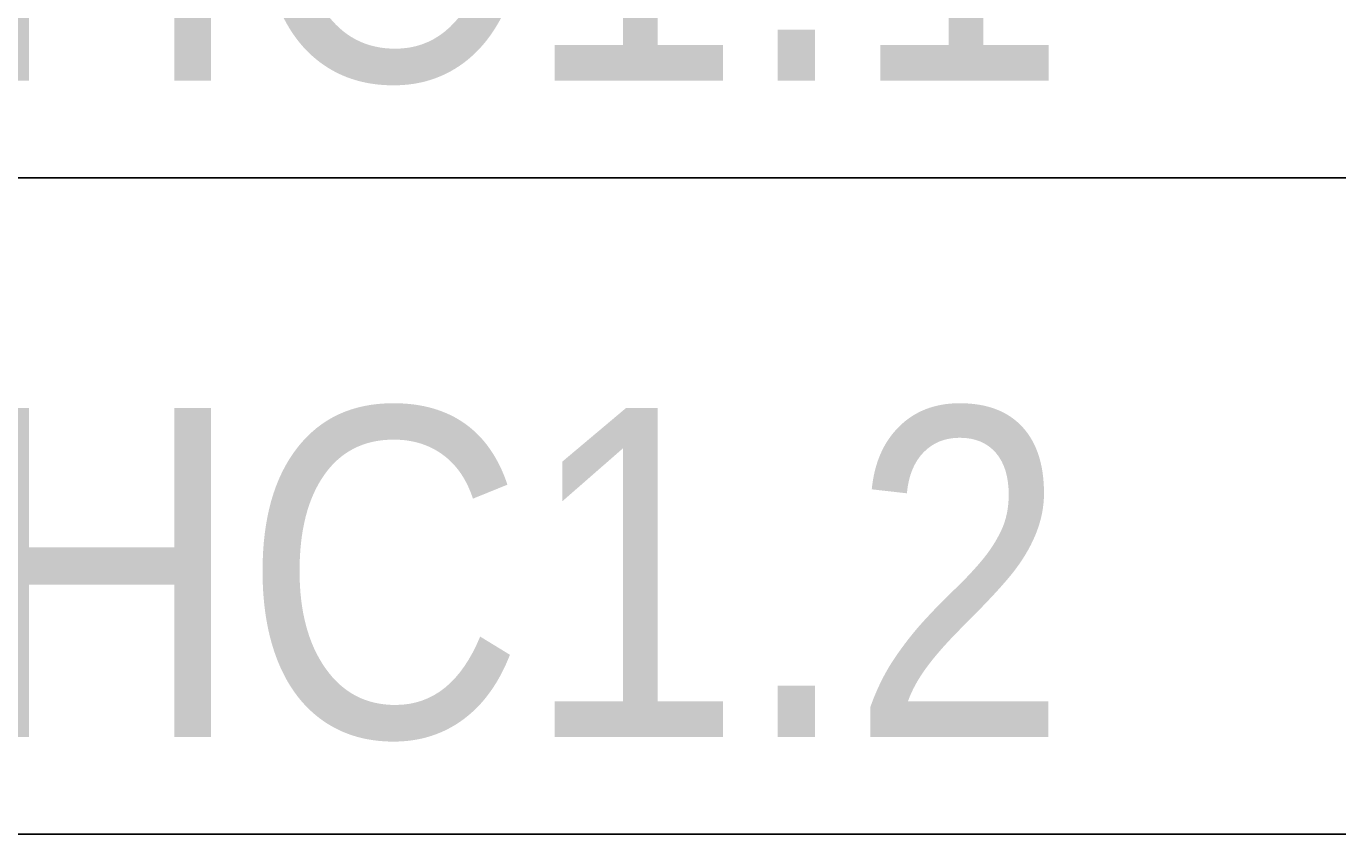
# Model space of a CAD drawing. Header units: millimetres. Extents: x 2069 to 83669, y 801 to 118701.
# Tile 51 of 145: x 34139 to 35136, y 41354 to 41974. Entities that reach past the tile are written whole.
import ezdxf
from ezdxf.enums import TextEntityAlignment as Align

# ---------------------------------------------------------------- set-up
doc = ezdxf.new("R2018")
doc.units = ezdxf.units.MM
doc.set_wipeout_variables(frame=1)
doc.linetypes.add('ADSK_Линия сетки', pattern=[25, 20, -2.5, 0, -2.5])
for name, color, linetype, lineweight in [('КИП_выноска', 6, 'Continuous', 25), ('Оси', 7, 'Continuous', 9), ('Парковка', 7, 'Continuous', 18), ('Стены разрез', 7, 'Continuous', 40)]:
    doc.layers.add(name, color=color, linetype=linetype, lineweight=lineweight)
doc.styles.add('Arial', font='arial.ttf', dxfattribs={"width": 0.85, "height": 350})
doc.styles.add('GOST 2.304', font='simplex.shx', dxfattribs={"width": 0.65, "oblique": 15})
doc.styles.get("Standard").update_dxf_attribs({"font": 'arial.ttf'})

# ---------------------------------------------------------------- blocks, each defined once
blk = doc.blocks.new('199_Парковочные места 3 класса и МГН - Средний класс-V35-Оборудование_B2_-11_400__На лист секция 6_-11_400')
at = {"layer": 'Парковка', "color": 253, "true_color": 0xaaaaaa}
blk.add_line((0, 5275.12), (0, 3400), dxfattribs=at)
blk = doc.blocks.new('199_Парковочные места 3 класса и МГН - Средний класс-V32-Оборудование_B2_-11_400__На лист секция 6_-11_400')
at = {"layer": 'Парковка', "color": 253, "true_color": 0xaaaaaa}
blk.add_line((2500, 3400), (2500, 5300), dxfattribs=at)
blk = doc.blocks.new('135_SLK_GD_AR_rvt-1-Оборудование_B2_-11_400__На лист секция 6_-11_400')
at = {"layer": 'Стены разрез', "color": 253, "true_color": 0xaaaaaa}
for p, q in [((-13024109.66, -9249498.31), (-13024111.66, -9249498.31)), ((-13024111.66, -9249498.31), (-13024111.66, -9250300.31)), ((-13023707.66, -9249498.31), (-13024109.66, -9249498.31)), ((-13023707.66, -9249500.31), (-13023707.66, -9249498.31))]:
    blk.add_line(p, q, dxfattribs=at)
at = {"layer": 'Парковка', "color": 253, "lineweight": 18, "true_color": 0xaaaaaa}
for name, p in [('199_Парковочные места 3 класса и МГН - Средний класс-V32-Оборудование_B2_-11_400__На лист секция 6_-11_400', (-13026609.66, -9252900.31)), ('199_Парковочные места 3 класса и МГН - Средний класс-V35-Оборудование_B2_-11_400__На лист секция 6_-11_400', (-13023709.66, -9252900.31))]:
    blk.add_blockref(name, p, dxfattribs=at)
blk = doc.blocks.new('A$C946fac60')
at = {"layer": 'Оси', "color": 253, "linetype": 'ADSK_Линия сетки', "true_color": 0xaaaaaa}
blk.add_line((31402.73, 800), (31402.73, 90869.78), dxfattribs=at)
at = {"lineweight": 5}
blk.add_blockref('135_SLK_GD_AR_rvt-1-Оборудование_B2_-11_400__На лист секция 6_-11_400', (13055312.4, 9268031.88), dxfattribs=at)
blk = doc.blocks.new('*U216')
at = {"color": 0, "linetype": 'Continuous', "lineweight": 30, "ltscale": 75, "width": 0.85, "flags": 104}
blk.add_attdef('ПРИМЕЧАНИЕ_1', text='', height=2.5, dxfattribs=at).set_placement((8, 3.6106), align=Align.BOTTOM_CENTER)
at = {"color": 0, "lineweight": 30, "style": 'GOST 2.304', "width": 0.85}
for tag, p in [('ИМЯ_КАБЕЛЯ_2', (8, -7.5)), ('ИМЯ_КАБЕЛЯ_3', (8, -12.5)), ('ИМЯ_КАБЕЛЯ_4', (8, -17.5)), ('ИМЯ_КАБЕЛЯ_5', (8, -22.5)), ('ИМЯ_КАБЕЛЯ_6', (8, -27.5)), ('ИМЯ_КАБЕЛЯ_7', (8, -32.5)), ('ИМЯ_КАБЕЛЯ_8', (8, -37.5)), ('ИМЯ_КАБЕЛЯ_9', (8, -42.5))]:
    blk.add_attdef(tag, text='', height=2.5, dxfattribs=at).set_placement(p, align=Align.BOTTOM_CENTER)
at = {"color": 0, "lineweight": 30, "width": 0.85, "flags": 104}
blk.add_attdef('ПРИМЕЧАНИЕ_2', text='', height=2.5, dxfattribs=at).set_placement((8, -7.5301), align=Align.BOTTOM_CENTER)
at = {"linetype": 'Continuous'}
blk.add_wipeout([(0, 2.5), (16, 2.5), (16, -2.5), (0, -2.5)], dxfattribs=at)
at = {"color": 0, "linetype": 'Continuous'}
blk.add_lwpolyline([(0, -2.5), (16, -2.5), (16, 2.5), (0, 2.5)], close=True, dxfattribs=at)
at = {"color": 0, "lineweight": 30, "style": 'GOST 2.304', "width": 0.85}
blk.add_attdef('ИМЯ_КАБЕЛЯ_1', text='', height=2.5, dxfattribs=at).set_placement((8, -2.5), align=Align.BOTTOM_CENTER)

msp = doc.modelspace()

# ---------------------------------------------------------------- block references
msp.add_blockref('A$C946fac60', (2954.29, 22822.32))

# ---------------------------------------------------------------- next in the draw order: block references
at = {"layer": 'КИП_выноска'}
ref = msp.add_blockref('*U216', (33569.88, 42107.58), dxfattribs=dict(at, xscale=100, yscale=100, zscale=100))
ref.add_attrib('ИМЯ_КАБЕЛЯ_1', 'LSНС1.1 ', dxfattribs={"layer": '0', "color": 0, "lineweight": 30, "height": 250, "style": 'Arial', "width": 0.85}).set_placement((34369.88, 41857.58), align=Align.BOTTOM_CENTER)
lines = msp.add_mtext('\\W0.8500;', dxfattribs={"layer": '0', "color": 0, "lineweight": 30, "insert": (34369.88, 41354.58), "char_height": 2.5, "attachment_point": 1})
ref.add_attrib('ПРИМЕЧАНИЕ_2', '', (34369.88, 41354.58), dxfattribs={"flags": 104}).embed_mtext(lines)

# ---------------------------------------------------------------- next in the draw order: block references
ref = msp.add_blockref('*U216', (33569.88, 41608.61), dxfattribs=dict(at, xscale=100, yscale=100, zscale=100))
lines = msp.add_mtext('\\W0.8500;', dxfattribs={"layer": '0', "color": 0, "linetype": 'Continuous', "lineweight": 30, "ltscale": 75, "insert": (34369.88, 41969.66), "char_height": 2.5, "attachment_point": 1})
ref.add_attrib('ПРИМЕЧАНИЕ_1', '', (34369.88, 41969.66), dxfattribs={"flags": 104}).embed_mtext(lines)
ref.add_attrib('ИМЯ_КАБЕЛЯ_1', 'LSНС1.2 ', dxfattribs={"layer": '0', "color": 0, "lineweight": 30, "height": 250, "style": 'Arial', "width": 0.85}).set_placement((34369.88, 41358.61), align=Align.BOTTOM_CENTER)

# ---------------------------------------------------------------- next in the draw order: block references
ref = msp.add_blockref('*U216', (33569.88, 41109.63), dxfattribs=dict(at, xscale=100, yscale=100, zscale=100))
lines = msp.add_mtext('\\W0.8500;', dxfattribs={"layer": '0', "color": 0, "linetype": 'Continuous', "lineweight": 30, "ltscale": 75, "insert": (34369.88, 41470.68), "char_height": 2.5, "attachment_point": 1})
ref.add_attrib('ПРИМЕЧАНИЕ_1', '', (34369.88, 41470.68), dxfattribs={"flags": 104}).embed_mtext(lines)

doc.saveas('drawing.dxf')
